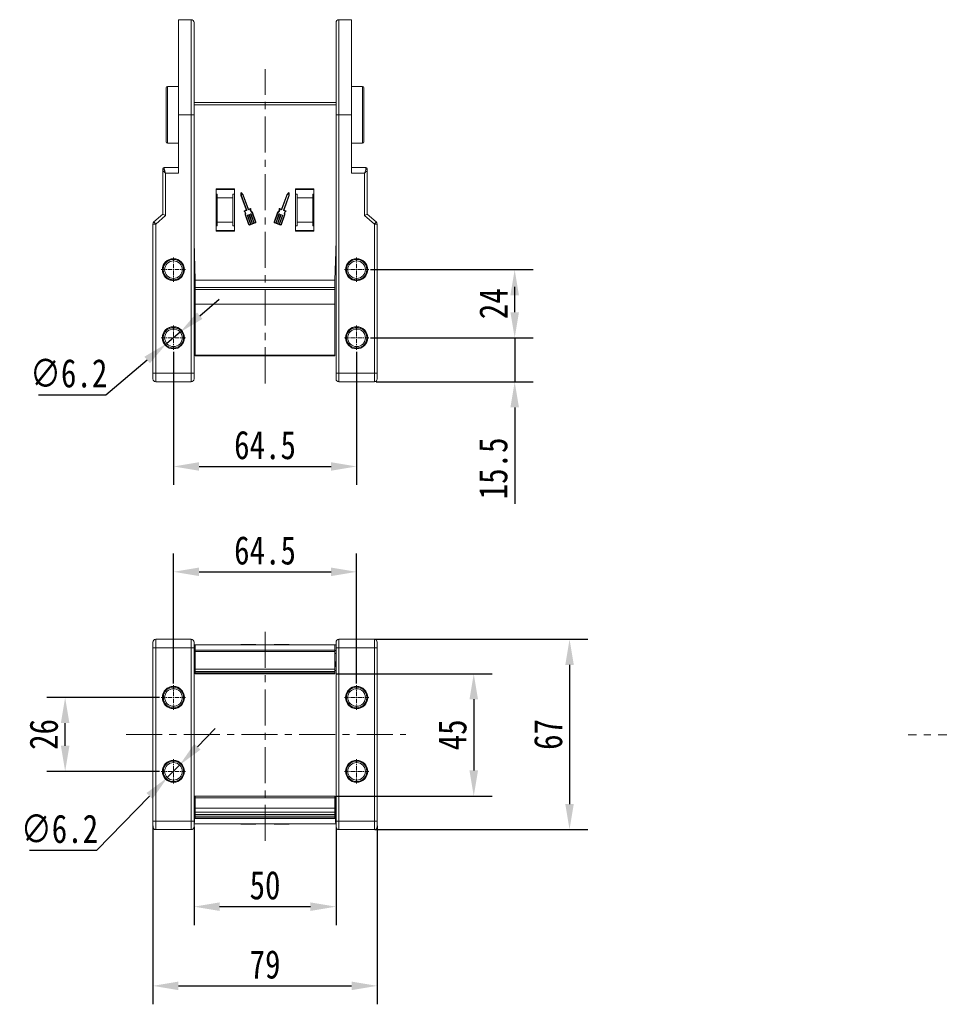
# Model space of a CAD drawing. Header units: millimetres. Extents: x 4016 to 5477, y 50 to 1083.
# Tile 3 of 42: x 4180 to 4503, y 260 to 606. Entities that reach past the tile are written whole.
import ezdxf

# ---------------------------------------------------------------- set-up
doc = ezdxf.new("R2010")
doc.units = ezdxf.units.MM
doc.linetypes.add('CENTER', pattern=[0.6, 0.375, -0.075, 0.075, -0.075])
doc.linetypes.add('CENTERX2', pattern=[20.32, 12.7, -2.54, 2.54, -2.54])
doc.styles.get("Standard").update_dxf_attribs({"font": '仿宋_GB2312.ttf', "width": 0.8})
doc.dimstyles.new('ISO-45.1', dxfattribs={"dimtxt": 10, "dimasz": 9, "dimexe": 6.5, "dimexo": 0.625, "dimgap": 2.5, "dimtad": 1, "dimtoh": 1, "dimdsep": 46, "dimtxsty": 'Standard', "dimcen": 2.5, "dimadec": 0, "dimazin": 0, "dimtfac": 1, "dimtmove": 0, "dimatfit": 3, "dimfxl": 0, "dimarcsym": 0})
doc.dimstyles.new('副本 ISO-45.1', dxfattribs={"dimtxt": 10, "dimasz": 9, "dimexe": 6.5, "dimexo": 0.625, "dimgap": 2.5, "dimtad": 1, "dimdsep": 46, "dimtxsty": 'Standard', "dimcen": 2.5, "dimadec": 0, "dimazin": 0, "dimtfac": 1, "dimtmove": 0, "dimatfit": 3, "dimfxl": 0, "dimarcsym": 0})

# ---------------------------------------------------------------- blocks, each defined once
blk = doc.blocks.new('*D1784')
at = {"color": 0, "lineweight": -2}
for p, q in [((4233.73, 372.53), (4233.73, 418.37)), ((4298.23, 372.53), (4298.23, 418.37)), ((4242.73, 411.87), (4289.23, 411.87))]:
    blk.add_line(p, q, dxfattribs=at)
at = {"color": 0, "lineweight": 9}
for points in [[(4242.73, 413.37), (4242.73, 410.37), (4233.73, 411.87)], [(4289.23, 413.37), (4289.23, 410.37), (4298.23, 411.87)]]:
    blk.add_solid(points, dxfattribs=at)
at = {"layer": 'Defpoints', "color": 0, "lineweight": 9}
for p in [(4298.23, 411.87), (4233.73, 371.91), (4298.23, 371.91)]:
    blk.add_point(p, dxfattribs=at)
at = {"color": 0, "lineweight": 9, "insert": (4265.98, 419.37), "char_height": 10, "attachment_point": 5}
blk.add_mtext('64.5', dxfattribs=at)
blk = doc.blocks.new('*D1785')
at = {"color": 0, "lineweight": -2}
for p, q in [((4233.73, 489.34), (4233.73, 442.46)), ((4298.23, 489.34), (4298.23, 442.46)), ((4242.73, 448.96), (4289.23, 448.96))]:
    blk.add_line(p, q, dxfattribs=at)
at = {"color": 0, "lineweight": 9}
for points in [[(4242.73, 450.46), (4242.73, 447.46), (4233.73, 448.96)], [(4289.23, 450.46), (4289.23, 447.46), (4298.23, 448.96)]]:
    blk.add_solid(points, dxfattribs=at)
at = {"layer": 'Defpoints', "color": 0, "lineweight": 9}
for p in [(4233.73, 489.97), (4298.23, 489.97), (4298.23, 448.96)]:
    blk.add_point(p, dxfattribs=at)
at = {"color": 0, "lineweight": 9, "insert": (4265.98, 456.46), "char_height": 10, "attachment_point": 5}
blk.add_mtext('64.5', dxfattribs=at)
blk = doc.blocks.new('*D1786')
at = {"color": 0, "lineweight": -2}
for p, q in [((4353.89, 503.26), (4353.89, 512.26)), ((4303.14, 494.26), (4360.39, 494.26)), ((4353.89, 494.26), (4353.89, 478.76)), ((4305.1, 478.76), (4360.39, 478.76)), ((4353.89, 469.76), (4353.89, 435.78))]:
    blk.add_line(p, q, dxfattribs=at)
at = {"color": 0, "lineweight": 9}
for points in [[(4352.39, 503.26), (4355.39, 503.26), (4353.89, 494.26)], [(4352.39, 469.76), (4355.39, 469.76), (4353.89, 478.76)]]:
    blk.add_solid(points, dxfattribs=at)
at = {"layer": 'Defpoints', "color": 0, "lineweight": 9}
for p in [(4302.52, 494.26), (4304.48, 478.76), (4353.89, 478.76)]:
    blk.add_point(p, dxfattribs=at)
at = {"color": 0, "lineweight": 9, "insert": (4346.39, 448.27), "char_height": 10, "attachment_point": 5, "rotation": 90}
blk.add_mtext('15.5', dxfattribs=at)
blk = doc.blocks.new('*D1787')
at = {"color": 0, "lineweight": -2}
for p, q in [((4303.14, 518.26), (4360.39, 518.26)), ((4353.89, 503.26), (4353.89, 509.26)), ((4303.14, 494.26), (4360.39, 494.26))]:
    blk.add_line(p, q, dxfattribs=at)
at = {"color": 0, "lineweight": 9}
for points in [[(4352.39, 509.26), (4355.39, 509.26), (4353.89, 518.26)], [(4352.39, 503.26), (4355.39, 503.26), (4353.89, 494.26)]]:
    blk.add_solid(points, dxfattribs=at)
at = {"layer": 'Defpoints', "color": 0, "lineweight": 9}
for p in [(4302.52, 518.26), (4353.89, 518.26), (4302.52, 494.26)]:
    blk.add_point(p, dxfattribs=at)
at = {"color": 0, "lineweight": 9, "insert": (4346.39, 506.26), "char_height": 10, "attachment_point": 5, "rotation": 90}
blk.add_mtext('24', dxfattribs=at)
blk = doc.blocks.new('*D1788')
at = {"color": 0, "lineweight": -2}
for p, q in [((4291.15, 376), (4345.98, 376)), ((4339.48, 367), (4339.48, 341.92)), ((4291.25, 332.92), (4345.98, 332.92))]:
    blk.add_line(p, q, dxfattribs=at)
at = {"color": 0, "lineweight": 9}
for points in [[(4337.98, 367), (4340.98, 367), (4339.48, 376)], [(4337.98, 341.92), (4340.98, 341.92), (4339.48, 332.92)]]:
    blk.add_solid(points, dxfattribs=at)
at = {"layer": 'Defpoints', "color": 0, "lineweight": 9}
for p in [(4290.53, 376), (4290.62, 332.92), (4339.48, 332.92)]:
    blk.add_point(p, dxfattribs=at)
at = {"color": 0, "lineweight": 9, "insert": (4331.98, 354.46), "char_height": 10, "attachment_point": 5, "rotation": 90}
blk.add_mtext('45', dxfattribs=at)
blk = doc.blocks.new('*D1789')
at = {"color": 0, "lineweight": -2}
for p, q in [((4304.67, 388.12), (4379.71, 388.12)), ((4373.21, 379.12), (4373.21, 330.12)), ((4304.67, 321.12), (4379.71, 321.12))]:
    blk.add_line(p, q, dxfattribs=at)
at = {"color": 0, "lineweight": 9}
for points in [[(4371.71, 379.12), (4374.71, 379.12), (4373.21, 388.12)], [(4371.71, 330.12), (4374.71, 330.12), (4373.21, 321.12)]]:
    blk.add_solid(points, dxfattribs=at)
at = {"layer": 'Defpoints', "color": 0, "lineweight": 9}
for p in [(4304.04, 388.12), (4304.04, 321.12), (4373.21, 321.12)]:
    blk.add_point(p, dxfattribs=at)
at = {"color": 0, "lineweight": 9, "insert": (4365.71, 354.62), "char_height": 10, "attachment_point": 5, "rotation": 90}
blk.add_mtext('67', dxfattribs=at)
blk = doc.blocks.new('*D1790')
at = {"color": 0, "lineweight": -2}
for p, q in [((4240.98, 322.09), (4240.98, 287.48)), ((4290.98, 321.83), (4290.98, 287.48)), ((4249.98, 293.98), (4281.98, 293.98))]:
    blk.add_line(p, q, dxfattribs=at)
at = {"color": 0, "lineweight": 9}
for points in [[(4249.98, 295.48), (4249.98, 292.48), (4240.98, 293.98)], [(4281.98, 295.48), (4281.98, 292.48), (4290.98, 293.98)]]:
    blk.add_solid(points, dxfattribs=at)
at = {"layer": 'Defpoints', "color": 0, "lineweight": 9}
for p in [(4240.98, 322.72), (4290.98, 322.46), (4290.98, 293.98)]:
    blk.add_point(p, dxfattribs=at)
at = {"color": 0, "lineweight": 9, "insert": (4265.98, 301.48), "char_height": 10, "attachment_point": 5}
blk.add_mtext('50', dxfattribs=at)
blk = doc.blocks.new('*D1791')
at = {"color": 0, "lineweight": -2}
for p, q in [((4226.48, 322.49), (4226.48, 259.6)), ((4305.48, 322.49), (4305.48, 259.6)), ((4235.48, 266.1), (4296.48, 266.1))]:
    blk.add_line(p, q, dxfattribs=at)
at = {"color": 0, "lineweight": 9}
for points in [[(4235.48, 267.6), (4235.48, 264.6), (4226.48, 266.1)], [(4296.48, 267.6), (4296.48, 264.6), (4305.48, 266.1)]]:
    blk.add_solid(points, dxfattribs=at)
at = {"layer": 'Defpoints', "color": 0, "lineweight": 9}
for p in [(4226.48, 323.12), (4305.48, 323.12), (4305.48, 266.1)]:
    blk.add_point(p, dxfattribs=at)
at = {"color": 0, "lineweight": 9, "insert": (4265.98, 273.6), "char_height": 10, "attachment_point": 5}
blk.add_mtext('79', dxfattribs=at)
blk = doc.blocks.new('*D1792')
at = {"color": 0, "lineweight": -2}
for p, q in [((4228.81, 367.62), (4189.09, 367.62)), ((4195.59, 350.62), (4195.59, 358.62)), ((4228.81, 341.62), (4189.09, 341.62))]:
    blk.add_line(p, q, dxfattribs=at)
at = {"color": 0, "lineweight": 9}
for points in [[(4194.09, 358.62), (4197.09, 358.62), (4195.59, 367.62)], [(4194.09, 350.62), (4197.09, 350.62), (4195.59, 341.62)]]:
    blk.add_solid(points, dxfattribs=at)
at = {"layer": 'Defpoints', "color": 0, "lineweight": 9}
for p in [(4195.59, 367.62), (4229.44, 367.62), (4229.44, 341.62)]:
    blk.add_point(p, dxfattribs=at)
at = {"color": 0, "lineweight": 9, "insert": (4188.09, 354.62), "char_height": 10, "attachment_point": 5, "rotation": 90}
blk.add_mtext('26', dxfattribs=at)
blk = doc.blocks.new('*D1808')
at = {"color": 0, "lineweight": -2}
for p, q in [((4242.98, 502.05), (4249.87, 507.85)), ((4236.1, 496.26), (4231.36, 492.26)), ((4209.94, 474.22), (4224.48, 486.46)), ((4186.24, 474.22), (4209.94, 474.22))]:
    blk.add_line(p, q, dxfattribs=at)
at = {"color": 0, "lineweight": 9}
for points in [[(4242.02, 503.2), (4243.95, 500.91), (4236.1, 496.26)], [(4223.51, 487.61), (4225.44, 485.32), (4231.36, 492.26)]]:
    blk.add_solid(points, dxfattribs=at)
at = {"layer": 'Defpoints', "color": 0, "lineweight": 9}
for p in [(4236.1, 496.26), (4231.36, 492.26)]:
    blk.add_point(p, dxfattribs=at)
at = {"color": 0, "lineweight": 9, "insert": (4196.84, 481.72), "char_height": 10, "attachment_point": 5}
blk.add_mtext('∅6.2', dxfattribs=at)
blk = doc.blocks.new('*D1809')
at = {"color": 0, "lineweight": -2}
for p, q in [((4242.17, 350.29), (4248.44, 356.74)), ((4235.89, 343.84), (4231.57, 339.4)), ((4206.7, 313.83), (4225.29, 332.94)), ((4183, 313.83), (4206.7, 313.83))]:
    blk.add_line(p, q, dxfattribs=at)
at = {"color": 0, "lineweight": 9}
for points in [[(4241.09, 351.34), (4243.24, 349.25), (4235.89, 343.84)], [(4224.22, 333.99), (4226.37, 331.9), (4231.57, 339.4)]]:
    blk.add_solid(points, dxfattribs=at)
at = {"layer": 'Defpoints', "color": 0, "lineweight": 9}
for p in [(4235.89, 343.84), (4231.57, 339.4)]:
    blk.add_point(p, dxfattribs=at)
at = {"color": 0, "lineweight": 9, "insert": (4193.6, 321.33), "char_height": 10, "attachment_point": 5}
blk.add_mtext('∅6.2', dxfattribs=at)

msp = doc.modelspace()

# ---------------------------------------------------------------- linework, layer by layer
at = {"color": 7, "linetype": 'Continuous', "lineweight": 15}
for p, q in [((4239.98, 606.259), (4235.48, 606.259)), ((4235.48, 606.259), (4235.48, 572.759)), ((4239.98, 606.259), (4239.98, 572.759)), ((4296.48, 606.259), (4291.98, 606.259)), ((4291.98, 572.759), (4291.98, 606.259)), ((4296.48, 572.759), (4296.48, 606.259)), ((4235.48, 582.759), (4231.68, 582.759)), ((4231.68, 582.759), (4231.68, 562.759)), ((4300.28, 582.759), (4296.48, 582.759)), ((4300.28, 562.759), (4300.28, 582.759)), ((4278.48, 577.049), (4240.98, 577.049)), ((4240.98, 576.249), (4278.48, 576.249)), ((4290.98, 577.049), (4253.48, 577.049)), ((4253.48, 576.249), (4290.98, 576.249)), ((4235.48, 552.196), (4235.48, 572.759)), ((4235.48, 572.759), (4239.98, 572.759)), ((4239.98, 572.759), (4239.98, 481.759)), ((4240.98, 572.759), (4239.98, 572.759)), ((4240.98, 572.759), (4240.98, 481.759)), ((4290.98, 572.759), (4291.98, 572.759)), ((4290.98, 481.759), (4290.98, 572.759)), ((4291.98, 572.759), (4296.48, 572.759)), ((4291.98, 481.759), (4291.98, 572.759)), ((4296.48, 572.759), (4296.48, 552.196)), ((4231.68, 562.759), (4235.48, 562.759)), ((4296.48, 562.759), (4300.28, 562.759)), ((4229.98, 553.58), (4229.98, 553.314)), ((4229.98, 553.314), (4229.98, 537.759)), ((4235.48, 554.196), (4230.48, 554.196)), ((4230.48, 553.687), (4230.48, 554.196)), ((4230.98, 537.299), (4230.98, 552.196)), ((4230.98, 552.196), (4235.48, 552.196)), ((4301.48, 554.196), (4296.48, 554.196)), ((4296.48, 552.196), (4300.98, 552.196)), ((4300.98, 552.196), (4300.98, 537.299)), ((4301.48, 553.687), (4301.48, 554.196)), ((4301.98, 537.759), (4301.98, 553.314)), ((4255.28, 546.759), (4248.78, 546.759)), ((4248.78, 546.759), (4248.78, 531.759)), ((4255.28, 546.509), (4248.78, 546.509)), ((4248.78, 544.873), (4249.18, 544.873)), ((4249.18, 544.873), (4249.18, 543.509)), ((4254.68, 544.873), (4255.28, 544.873)), ((4254.68, 543.509), (4254.68, 544.873)), ((4255.28, 531.759), (4255.28, 546.759)), ((4257.503, 545.277), (4257.454, 544.327)), ((4257.454, 544.327), (4259.29, 539.303)), ((4257.638, 544.355), (4257.674, 545.053)), ((4259.524, 539.194), (4257.638, 544.355)), ((4258.311, 544.64), (4257.661, 545.335)), ((4257.674, 545.053), (4258.152, 544.542)), ((4258.152, 544.542), (4260.038, 539.382)), ((4260.162, 539.573), (4258.311, 544.64)), ((4273.649, 544.64), (4271.797, 539.573)), ((4273.807, 544.542), (4271.922, 539.382)), ((4272.436, 539.194), (4274.321, 544.355)), ((4272.67, 539.303), (4274.505, 544.327)), ((4274.299, 545.335), (4273.649, 544.64)), ((4274.285, 545.053), (4273.807, 544.542)), ((4274.321, 544.355), (4274.285, 545.053)), ((4274.505, 544.327), (4274.456, 545.277)), ((4276.68, 546.759), (4276.68, 531.759)), ((4283.18, 546.759), (4276.68, 546.759)), ((4283.18, 546.509), (4276.68, 546.509)), ((4276.68, 544.873), (4277.28, 544.873)), ((4277.28, 544.873), (4277.28, 543.509)), ((4282.78, 544.873), (4283.18, 544.873)), ((4282.78, 543.509), (4282.78, 544.873)), ((4283.18, 531.759), (4283.18, 546.759)), ((4249.18, 543.509), (4254.68, 543.509)), ((4249.18, 543.509), (4249.18, 535.009)), ((4254.68, 535.009), (4254.68, 543.509)), ((4277.28, 543.509), (4282.78, 543.509)), ((4277.28, 543.509), (4277.28, 535.009)), ((4282.78, 535.009), (4282.78, 543.509)), ((4229.98, 537.759), (4226.829, 535.058)), ((4229.98, 537.759), (4230.98, 537.299)), ((4259.263, 539.244), (4258.643, 539.018)), ((4258.834, 538.893), (4259.497, 539.135)), ((4258.966, 537.531), (4260.207, 534.133)), ((4260.379, 534.196), (4259.157, 537.54)), ((4259.704, 537.372), (4260.838, 534.267)), ((4259.817, 537.462), (4259.731, 537.43)), ((4261.01, 534.329), (4259.875, 537.435)), ((4260.096, 539.354), (4260.758, 539.596)), ((4260.825, 539.815), (4260.162, 539.573)), ((4260.304, 537.591), (4261.438, 534.486)), ((4260.416, 537.681), (4260.331, 537.65)), ((4261.609, 534.549), (4260.475, 537.654)), ((4260.903, 537.81), (4262.038, 534.705)), ((4261.016, 537.9), (4260.93, 537.869)), ((4262.209, 534.768), (4261.074, 537.873)), ((4261.384, 538.354), (4262.606, 535.01)), ((4262.777, 535.072), (4261.536, 538.47)), ((4270.423, 538.47), (4269.182, 535.072)), ((4270.575, 538.354), (4269.354, 535.01)), ((4269.751, 534.768), (4270.885, 537.873)), ((4271.056, 537.81), (4269.922, 534.705)), ((4270.35, 534.549), (4271.485, 537.654)), ((4271.656, 537.591), (4270.522, 534.486)), ((4270.944, 537.9), (4271.029, 537.869)), ((4270.95, 534.329), (4272.084, 537.435)), ((4272.256, 537.372), (4271.121, 534.267)), ((4271.797, 539.573), (4271.135, 539.815)), ((4271.863, 539.354), (4271.201, 539.596)), ((4271.543, 537.681), (4271.629, 537.65)), ((4271.581, 534.196), (4272.802, 537.54)), ((4271.752, 534.133), (4272.993, 537.531)), ((4272.143, 537.462), (4272.228, 537.43)), ((4273.125, 538.893), (4272.463, 539.135)), ((4273.317, 539.018), (4272.697, 539.244)), ((4301.98, 537.759), (4300.98, 537.299)), ((4305.131, 535.058), (4301.98, 537.759)), ((4226.48, 534.299), (4226.48, 481.759)), ((4227.48, 534.299), (4226.48, 534.299)), ((4226.829, 535.058), (4227.48, 534.299)), ((4227.48, 534.299), (4230.98, 537.299)), ((4227.48, 481.759), (4227.48, 534.299)), ((4254.68, 535.009), (4249.18, 535.009)), ((4249.18, 535.009), (4249.18, 533.645)), ((4254.68, 533.645), (4254.68, 535.009)), ((4260.838, 534.267), (4260.496, 534.142)), ((4260.558, 533.97), (4262.614, 534.722)), ((4261.438, 534.486), (4261.01, 534.329)), ((4262.038, 534.705), (4261.609, 534.549)), ((4262.552, 534.893), (4262.209, 534.768)), ((4269.345, 534.722), (4271.401, 533.97)), ((4269.408, 534.893), (4269.751, 534.768)), ((4269.922, 534.705), (4270.35, 534.549)), ((4270.522, 534.486), (4270.95, 534.329)), ((4271.121, 534.267), (4271.464, 534.142)), ((4282.78, 535.009), (4277.28, 535.009)), ((4277.28, 535.009), (4277.28, 533.645)), ((4282.78, 533.645), (4282.78, 535.009)), ((4300.98, 537.299), (4304.48, 534.299)), ((4304.48, 534.299), (4305.131, 535.058)), ((4304.48, 534.299), (4304.48, 481.759)), ((4304.48, 534.299), (4305.48, 534.299)), ((4305.48, 481.759), (4305.48, 534.299)), ((4249.18, 533.645), (4248.78, 533.645)), ((4248.78, 532.009), (4255.28, 532.009)), ((4248.78, 531.759), (4255.28, 531.759)), ((4255.28, 533.645), (4254.68, 533.645)), ((4277.28, 533.645), (4276.68, 533.645)), ((4276.68, 532.009), (4283.18, 532.009)), ((4276.68, 531.759), (4283.18, 531.759)), ((4283.18, 533.645), (4282.78, 533.645)), ((4241.356, 514.61), (4240.98, 528.019)), ((4240.98, 527.196), (4241.003, 527.196)), ((4290.98, 528.019), (4290.603, 514.61)), ((4290.957, 527.196), (4290.98, 527.196)), ((4240.982, 526.697), (4240.98, 526.719)), ((4240.982, 526.697), (4240.999, 526.517)), ((4240.982, 526.697), (4241.017, 526.697)), ((4240.999, 526.517), (4241.032, 526.163)), ((4241.022, 526.517), (4240.999, 526.517)), ((4290.928, 526.163), (4290.961, 526.517)), ((4290.961, 526.517), (4290.938, 526.517)), ((4290.943, 526.697), (4290.978, 526.697)), ((4290.961, 526.517), (4290.978, 526.697)), ((4290.98, 526.719), (4290.978, 526.697)), ((4278.48, 514.61), (4241.356, 514.61)), ((4241.356, 514.61), (4241.43, 511.998)), ((4290.603, 514.61), (4253.48, 514.61)), ((4290.53, 511.998), (4290.603, 514.61)), ((4241.43, 511.998), (4278.48, 511.998)), ((4241.43, 511.251), (4241.43, 511.998)), ((4278.48, 511.251), (4241.43, 511.251)), ((4241.43, 511.251), (4241.43, 506.15)), ((4253.48, 511.998), (4290.53, 511.998)), ((4290.53, 511.251), (4253.48, 511.251)), ((4290.53, 511.998), (4290.53, 511.251)), ((4290.53, 506.15), (4290.53, 511.251)), ((4241.43, 506.15), (4278.48, 506.15)), ((4241.43, 506.15), (4241.43, 488.114)), ((4253.48, 506.15), (4290.53, 506.15)), ((4290.53, 488.114), (4290.53, 506.15)), ((4241.43, 488.114), (4278.48, 488.114)), ((4241.43, 488.114), (4241.43, 487.885)), ((4241.43, 487.885), (4278.48, 487.885)), ((4253.48, 488.114), (4290.53, 488.114)), ((4253.48, 487.885), (4290.53, 487.885)), ((4290.53, 487.885), (4290.53, 488.114)), ((4226.48, 481.759), (4227.48, 481.759)), ((4239.98, 481.759), (4227.48, 481.759)), ((4227.48, 481.759), (4227.48, 478.759)), ((4227.48, 478.759), (4239.98, 478.759)), ((4239.98, 481.759), (4239.98, 478.759)), ((4239.98, 481.759), (4240.98, 481.759)), ((4290.98, 481.759), (4291.98, 481.759)), ((4304.48, 481.759), (4291.98, 481.759)), ((4291.98, 478.759), (4291.98, 481.759)), ((4291.98, 478.759), (4304.48, 478.759)), ((4304.48, 478.759), (4304.48, 481.759)), ((4304.48, 481.759), (4305.48, 481.759)), ((4227.48, 385.118), (4226.48, 385.118)), ((4226.48, 385.118), (4226.48, 324.118)), ((4227.48, 388.118), (4227.48, 385.118)), ((4239.98, 388.118), (4227.48, 388.118)), ((4227.48, 324.118), (4227.48, 385.118)), ((4227.48, 385.118), (4239.98, 385.118)), ((4239.98, 388.118), (4239.98, 385.118)), ((4240.98, 385.118), (4239.98, 385.118)), ((4239.98, 385.118), (4239.98, 324.118)), ((4241.356, 386.118), (4240.98, 386.118)), ((4240.98, 385.118), (4240.98, 324.118)), ((4278.48, 386.118), (4241.356, 386.118)), ((4290.603, 386.118), (4253.48, 386.118)), ((4257.454, 386.118), (4257.454, 386.268)), ((4257.454, 386.268), (4258.583, 386.268)), ((4258.583, 386.268), (4258.583, 386.118)), ((4258.61, 386.268), (4258.583, 386.268)), ((4258.61, 386.118), (4258.61, 386.268)), ((4258.61, 386.268), (4258.966, 386.268)), ((4258.966, 386.118), (4258.966, 386.268)), ((4258.966, 386.268), (4260.207, 386.268)), ((4260.207, 386.268), (4260.207, 386.118)), ((4260.558, 386.268), (4260.207, 386.268)), ((4260.558, 386.118), (4260.558, 386.268)), ((4260.558, 386.268), (4262.614, 386.268)), ((4262.614, 386.268), (4262.614, 386.118)), ((4262.794, 386.268), (4262.614, 386.268)), ((4262.794, 386.118), (4262.794, 386.268)), ((4269.166, 386.268), (4269.166, 386.118)), ((4269.345, 386.268), (4269.166, 386.268)), ((4269.345, 386.118), (4269.345, 386.268)), ((4269.345, 386.268), (4271.401, 386.268)), ((4271.401, 386.268), (4271.401, 386.118)), ((4271.752, 386.268), (4271.401, 386.268)), ((4271.752, 386.118), (4271.752, 386.268)), ((4271.752, 386.268), (4272.993, 386.268)), ((4272.993, 386.118), (4272.993, 386.268)), ((4272.993, 386.268), (4273.349, 386.268)), ((4273.349, 386.268), (4273.349, 386.118)), ((4273.377, 386.268), (4273.349, 386.268)), ((4273.377, 386.118), (4273.377, 386.268)), ((4273.377, 386.268), (4274.505, 386.268)), ((4274.505, 386.118), (4274.505, 386.268)), ((4290.98, 386.118), (4290.603, 386.118)), ((4290.98, 385.118), (4291.98, 385.118)), ((4290.98, 324.118), (4290.98, 385.118)), ((4291.98, 385.118), (4291.98, 388.118)), ((4304.48, 388.118), (4291.98, 388.118)), ((4291.98, 385.118), (4304.48, 385.118)), ((4291.98, 324.118), (4291.98, 385.118)), ((4304.48, 385.118), (4304.48, 388.118)), ((4304.48, 385.118), (4305.48, 385.118)), ((4304.48, 385.118), (4304.48, 324.118)), ((4305.48, 324.118), (4305.48, 385.118)), ((4241.356, 384.118), (4240.98, 384.118)), ((4240.98, 383.118), (4241.384, 383.118)), ((4241.43, 384.327), (4278.48, 384.327)), ((4241.43, 383.815), (4241.43, 384.327)), ((4241.43, 383.815), (4278.48, 383.815)), ((4241.43, 383.815), (4241.43, 377.579)), ((4253.48, 384.327), (4290.53, 384.327)), ((4253.48, 383.815), (4290.53, 383.815)), ((4290.53, 384.327), (4290.53, 383.815)), ((4290.53, 377.579), (4290.53, 383.815)), ((4290.575, 383.118), (4290.98, 383.118)), ((4290.98, 384.118), (4290.603, 384.118)), ((4241.332, 378.618), (4240.98, 380.618)), ((4240.98, 380.118), (4241.068, 380.118)), ((4240.98, 379.118), (4241.244, 379.118)), ((4241.332, 378.618), (4240.98, 378.618)), ((4241.332, 378.618), (4241.43, 378.066)), ((4241.43, 378.618), (4241.332, 378.618)), ((4290.53, 378.066), (4290.627, 378.618)), ((4290.627, 378.618), (4290.53, 378.618)), ((4290.98, 380.618), (4290.627, 378.618)), ((4290.98, 378.618), (4290.627, 378.618)), ((4290.715, 379.118), (4290.98, 379.118)), ((4290.892, 380.118), (4290.98, 380.118)), ((4240.98, 377.118), (4241.43, 377.118)), ((4241.43, 377.579), (4278.48, 377.579)), ((4241.43, 377.579), (4241.43, 376.735)), ((4241.43, 376.735), (4278.48, 376.735)), ((4241.43, 376.735), (4241.43, 376.343)), ((4278.48, 376.343), (4241.43, 376.343)), ((4241.43, 376.343), (4241.43, 376)), ((4241.43, 376), (4278.48, 376)), ((4253.48, 377.579), (4290.53, 377.579)), ((4253.48, 376.735), (4290.53, 376.735)), ((4290.53, 376.343), (4253.48, 376.343)), ((4253.48, 376), (4290.53, 376)), ((4290.53, 376.735), (4290.53, 377.579)), ((4290.98, 377.118), (4290.53, 377.118)), ((4290.53, 376.343), (4290.53, 376.735)), ((4290.53, 376), (4290.53, 376.343)), ((4278.48, 332.918), (4241.336, 332.918)), ((4290.624, 332.918), (4253.48, 332.918)), ((4240.98, 332.118), (4241.124, 332.118)), ((4240.98, 330.618), (4241.021, 330.618)), ((4241.007, 330.118), (4240.98, 330.118)), ((4240.982, 325.595), (4240.999, 329.484)), ((4241.186, 329.392), (4241.167, 325.025)), ((4241.43, 329.392), (4241.186, 329.392)), ((4241.43, 332.776), (4241.43, 332.274)), ((4241.43, 332.274), (4278.48, 332.274)), ((4241.43, 332.274), (4241.43, 328.71)), ((4253.48, 332.274), (4290.53, 332.274)), ((4290.53, 332.274), (4290.53, 332.776)), ((4290.53, 328.71), (4290.53, 332.274)), ((4290.773, 329.392), (4290.53, 329.392)), ((4290.792, 325.025), (4290.773, 329.392)), ((4290.98, 332.118), (4290.836, 332.118)), ((4290.938, 330.618), (4290.98, 330.618)), ((4290.98, 330.118), (4290.953, 330.118)), ((4290.961, 329.484), (4290.978, 325.595)), ((4240.997, 329.118), (4240.98, 329.118)), ((4240.995, 328.706), (4240.98, 328.618)), ((4240.984, 326.118), (4240.98, 326.118)), ((4278.48, 328.71), (4241.43, 328.71)), ((4241.43, 328.71), (4241.43, 327.278)), ((4241.43, 327.278), (4241.43, 326.372)), ((4241.43, 327.278), (4278.48, 327.278)), ((4241.43, 326.372), (4278.48, 326.372)), ((4241.43, 325.808), (4241.43, 326.372)), ((4290.53, 328.71), (4253.48, 328.71)), ((4253.48, 327.278), (4290.53, 327.278)), ((4253.48, 326.372), (4290.53, 326.372)), ((4290.53, 327.278), (4290.53, 328.71)), ((4290.53, 326.372), (4290.53, 327.278)), ((4290.53, 326.372), (4290.53, 325.808)), ((4290.98, 329.118), (4290.962, 329.118)), ((4290.964, 328.706), (4290.98, 328.618)), ((4290.98, 326.118), (4290.975, 326.118)), ((4227.48, 324.118), (4226.48, 324.118)), ((4227.48, 324.118), (4227.48, 321.118)), ((4239.98, 324.118), (4227.48, 324.118)), ((4239.98, 324.118), (4239.98, 321.118)), ((4240.98, 324.118), (4239.98, 324.118)), ((4240.98, 323.118), (4278.48, 323.118)), ((4278.48, 325.025), (4241.167, 325.025)), ((4278.48, 325.808), (4241.43, 325.808)), ((4241.43, 325.808), (4241.43, 325.309)), ((4278.48, 325.309), (4241.43, 325.309)), ((4241.43, 325.309), (4241.43, 325.099)), ((4241.43, 325.099), (4278.48, 325.099)), ((4241.43, 325.099), (4241.43, 325.068)), ((4241.43, 325.068), (4278.48, 325.068)), ((4290.53, 325.808), (4253.48, 325.808)), ((4290.53, 325.309), (4253.48, 325.309)), ((4253.48, 325.099), (4290.53, 325.099)), ((4253.48, 325.068), (4290.53, 325.068)), ((4290.792, 325.025), (4253.48, 325.025)), ((4253.48, 323.118), (4290.98, 323.118)), ((4257.454, 323.118), (4257.454, 322.968)), ((4258.583, 322.968), (4257.454, 322.968)), ((4258.583, 323.118), (4258.583, 322.968)), ((4258.583, 322.968), (4258.61, 322.968)), ((4258.61, 322.968), (4258.61, 323.118)), ((4258.966, 322.968), (4258.61, 322.968)), ((4258.966, 323.118), (4258.966, 322.968)), ((4260.207, 322.968), (4258.966, 322.968)), ((4260.207, 323.118), (4260.207, 322.968)), ((4260.207, 322.968), (4260.558, 322.968)), ((4260.558, 322.968), (4260.558, 323.118)), ((4262.614, 322.968), (4260.558, 322.968)), ((4262.614, 323.118), (4262.614, 322.968)), ((4262.614, 322.968), (4262.794, 322.968)), ((4262.794, 322.968), (4262.794, 323.118)), ((4269.166, 323.118), (4269.166, 322.968)), ((4269.166, 322.968), (4269.345, 322.968)), ((4269.345, 322.968), (4269.345, 323.118)), ((4271.401, 322.968), (4269.345, 322.968)), ((4271.401, 323.118), (4271.401, 322.968)), ((4271.401, 322.968), (4271.752, 322.968)), ((4271.752, 322.968), (4271.752, 323.118)), ((4272.993, 322.968), (4271.752, 322.968)), ((4272.993, 323.118), (4272.993, 322.968)), ((4273.349, 322.968), (4272.993, 322.968)), ((4273.349, 323.118), (4273.349, 322.968)), ((4273.349, 322.968), (4273.377, 322.968)), ((4273.377, 322.968), (4273.377, 323.118)), ((4274.505, 322.968), (4273.377, 322.968)), ((4274.505, 323.118), (4274.505, 322.968)), ((4290.53, 325.309), (4290.53, 325.808)), ((4290.53, 325.099), (4290.53, 325.309)), ((4290.53, 325.068), (4290.53, 325.099)), ((4290.98, 324.118), (4291.98, 324.118)), ((4291.98, 321.118), (4291.98, 324.118)), ((4304.48, 324.118), (4291.98, 324.118)), ((4304.48, 321.118), (4304.48, 324.118)), ((4304.48, 324.118), (4305.48, 324.118)), ((4227.48, 321.118), (4239.98, 321.118)), ((4291.98, 321.118), (4304.48, 321.118))]:
    msp.add_line(p, q, dxfattribs=at)
at = {"color": 1, "linetype": 'CENTERX2', "lineweight": 13}
for p, q in [((4265.98, 478.223), (4265.98, 588.829)), ((4265.98, 317.11), (4265.98, 392.126)), ((4217.03, 354.618), (4315.512, 354.618)), ((5328.502, 354.419), (4492.45, 354.419))]:
    msp.add_line(p, q, dxfattribs=at)
at = {"color": 1, "linetype": 'CENTER', "lineweight": 9, "ltscale": 3.9624}
for p, q in [((4233.73, 513.969), (4233.73, 522.549)), ((4298.23, 513.969), (4298.23, 522.549)), ((4229.44, 518.259), (4238.02, 518.259)), ((4293.94, 518.259), (4302.52, 518.259)), ((4233.73, 489.969), (4233.73, 498.549)), ((4298.23, 489.969), (4298.23, 498.549)), ((4229.44, 494.259), (4238.02, 494.259)), ((4293.94, 494.259), (4302.52, 494.259)), ((4233.73, 363.328), (4233.73, 371.908)), ((4298.23, 363.328), (4298.23, 371.908)), ((4229.44, 367.618), (4238.02, 367.618)), ((4293.94, 367.618), (4302.52, 367.618)), ((4233.73, 337.328), (4233.73, 345.908)), ((4298.23, 337.328), (4298.23, 345.908)), ((4229.44, 341.618), (4238.02, 341.618)), ((4293.94, 341.618), (4302.52, 341.618))]:
    msp.add_line(p, q, dxfattribs=at)
at = {"color": 7, "linetype": 'Continuous', "lineweight": 15}
for centre, radius in [((4233.73, 518.259), 3.9), ((4233.73, 518.259), 3.1), ((4298.23, 518.259), 3.9), ((4298.23, 518.259), 3.1), ((4233.73, 494.259), 3.9), ((4233.73, 494.259), 3.1), ((4298.23, 494.259), 3.9), ((4298.23, 494.259), 3.1), ((4233.73, 367.618), 3.9), ((4298.23, 367.618), 3.9), ((4233.73, 367.618), 3.1), ((4298.23, 367.618), 3.1), ((4233.73, 341.618), 3.9), ((4233.73, 341.618), 3.1), ((4298.23, 341.618), 3.9), ((4298.23, 341.618), 3.1)]:
    msp.add_circle(centre, radius, dxfattribs=at)
for centre, radius, start, end in [((4239.98, 605.259), 1, 0, 90), ((4291.98, 605.259), 1, 90, 180), ((4231.68, 582.259), 0.5, 90, 180), ((4300.28, 582.259), 0.5, 0, 90), ((4231.68, 563.259), 0.5, 180, 270), ((4300.28, 563.259), 0.5, 270, 0), ((4230.48, 553.696), 0.5, 90, 180), ((4230.424, 553.24), 0.451, 82.91865, 170.4798), ((4301.48, 553.696), 0.5, 0, 90), ((4301.535, 553.24), 0.451, 9.5202, 97.08135), ((4257.594, 545.272), 0.0912, 43.09192, 177.049), ((4274.365, 545.272), 0.0912, 2.951, 136.90808), ((4258.674, 538.932), 0.0912, 110.07046, 225.58546), ((4257.662, 537.899), 1.355, 344.2528, 45.58546), ((4257.662, 537.899), 1.538, 346.51116, 40.30711), ((4259.247, 539.287), 0.0456, 290.07046, 20.07046), ((4259.481, 539.178), 0.0456, 290.07046, 20.07046), ((4259.747, 537.388), 0.0456, 110.07046, 200.07046), ((4259.832, 537.419), 0.0456, 20.07046, 110.07046), ((4260.081, 539.397), 0.0456, 200.07046, 290.07046), ((4260.346, 537.607), 0.0456, 110.07046, 200.07046), ((4260.432, 537.638), 0.0456, 20.07046, 110.07046), ((4262.296, 539.592), 1.538, 179.8338, 233.62975), ((4260.856, 539.729), 0.0912, 354.55545, 110.07046), ((4260.946, 537.826), 0.0456, 110.07046, 200.07046), ((4262.296, 539.592), 1.355, 174.55545, 235.88812), ((4261.032, 537.857), 0.0456, 20.07046, 110.07046), ((4269.663, 539.592), 1.355, 304.11188, 5.44455), ((4269.663, 539.592), 1.538, 306.37025, 0.1662), ((4270.928, 537.857), 0.0456, 69.92954, 159.92954), ((4271.103, 539.729), 0.0912, 69.92954, 185.44455), ((4271.014, 537.826), 0.0456, 339.92954, 69.92954), ((4271.527, 537.638), 0.0456, 69.92954, 159.92954), ((4271.613, 537.607), 0.0456, 339.92954, 69.92954), ((4271.879, 539.397), 0.0456, 249.92954, 339.92954), ((4272.127, 537.419), 0.0456, 69.92954, 159.92954), ((4272.213, 537.388), 0.0456, 339.92954, 69.92954), ((4272.479, 539.178), 0.0456, 159.92954, 249.92954), ((4272.713, 539.287), 0.0456, 159.92954, 249.92954), ((4274.298, 537.899), 1.538, 139.69289, 193.48884), ((4274.298, 537.899), 1.355, 134.41454, 195.7472), ((4273.285, 538.932), 0.0912, 314.41454, 69.92954), ((4227.48, 534.299), 1, 130.60129, 180), ((4260.464, 534.227), 0.274, 200.07046, 290.07046), ((4260.464, 534.227), 0.0912, 200.07046, 290.07046), ((4262.52, 534.979), 0.0912, 290.07046, 20.07046), ((4262.52, 534.979), 0.274, 290.07046, 20.07046), ((4269.439, 534.979), 0.274, 159.92954, 249.92954), ((4269.439, 534.979), 0.0912, 159.92954, 249.92954), ((4271.495, 534.227), 0.274, 249.92954, 339.92954), ((4271.495, 534.227), 0.0912, 249.92954, 339.92954), ((4304.48, 534.299), 1, 0, 49.39871), ((4227.48, 479.759), 1, 180, 270), ((4239.98, 479.759), 1, 270, 0), ((4291.98, 479.759), 1, 180, 270), ((4304.48, 479.759), 1, 270, 0), ((4227.48, 387.118), 1, 90, 180), ((4239.98, 387.118), 1, 0, 90), ((4291.98, 387.118), 1, 90, 180), ((4304.48, 387.118), 1, 0, 90), ((4227.48, 322.118), 1, 180, 270), ((4239.98, 322.118), 1, 270, 0), ((4291.98, 322.118), 1, 180, 270), ((4304.48, 322.118), 1, 270, 0)]:
    msp.add_arc(centre, radius, start, end, dxfattribs=at)
for centre, major_axis, ratio, start_param, end_param in [((4241.356, 383.318), (0, 2.8), 0.0280881, 5.08096, 6.2831853), ((4290.603, 383.318), (0, 2.8), 0.0280881, 0, 1.2022253), ((4241.356, 383.318), (0, 0.8), 0.0280881, 5.08096, 6.2831853), ((4241.451, 384.615), (0, 2.8), 0.0280881, 1.9393673, 2.8720752), ((4290.509, 384.615), (0, 2.8), 0.0280881, 3.4111101, 4.343818), ((4290.603, 383.318), (0, 0.8), 0.0280881, 0, 1.2022253), ((4241.336, 329.318), (0, 3.6), 0.0937783, 6.0016292, 7.8077197), ((4290.624, 329.318), (0, 3.6), 0.0937783, 4.7586509, 6.5647414), ((4241.336, 329.318), (0, 1.6), 0.0937783, 5.6078432, 7.8077197), ((4290.624, 329.318), (0, 1.6), 0.0937783, 4.7586509, 6.9585274), ((4240.935, 325.618), (0, 0.5), 0.0937783, 4.4104983, 4.666127), ((4240.98, 325.118), (0, 2), 0.0937783, 3.1415927, 4.666127), ((4290.98, 325.118), (0, 2), 0.0937783, 1.6170583, 3.1415927), ((4291.025, 325.618), (0, 0.5), 0.0937783, 1.6170583, 1.872687)]:
    msp.add_ellipse(centre, major_axis=major_axis, ratio=ratio, start_param=start_param, end_param=end_param, dxfattribs=at)
for points, knots in [([(4240.98, 605.259), (4240.98, 605.233), (4240.98, 605.181), (4240.98, 604.749), (4240.98, 604.044), (4240.98, 603.01), (4240.98, 601.666), (4240.98, 599.996), (4240.98, 598.031), (4240.98, 595.781), (4240.98, 593.288), (4240.98, 590.888), (4240.98, 588.685), (4240.98, 586.74), (4240.98, 584.438), (4240.98, 581.754), (4240.98, 578.74), (4240.98, 575.733), (4240.98, 573.75), (4240.98, 572.759)], [0, 0, 0, 0, 0.05824128, 0.11649297, 0.17823133, 0.23997996, 0.30429173, 0.36861382, 0.43429402, 0.49998476, 0.56566497, 0.63135571, 0.6742718, 0.71709477, 0.76002002, 0.82175838, 0.88350701, 0.94175091, 1, 1, 1, 1]), ([(4290.98, 572.759), (4290.98, 573.75), (4290.98, 575.733), (4290.98, 578.74), (4290.98, 581.754), (4290.98, 584.782), (4290.98, 587.735), (4290.98, 590.593), (4290.98, 593.288), (4290.98, 595.78), (4290.98, 598.03), (4290.98, 599.781), (4290.98, 601.118), (4290.98, 602.126), (4290.98, 603.128), (4290.98, 604.044), (4290.98, 604.749), (4290.98, 605.181), (4290.98, 605.233), (4290.98, 605.259)], [0, 0, 0, 0, 0.0582439, 0.1164929, 0.1782313, 0.23998, 0.3042917, 0.3686138, 0.434294, 0.4999848, 0.565665, 0.6313557, 0.6742718, 0.7170948, 0.76002, 0.8217584, 0.883507, 0.9417483, 1, 1, 1, 1]), ([(4231.18, 582.259), (4231.18, 582.228), (4231.18, 582.165), (4231.18, 581.727), (4231.18, 581.209), (4231.18, 580.556), (4231.18, 579.524), (4231.18, 578.005), (4231.18, 576.303), (4231.18, 574.532), (4231.18, 572.759), (4231.18, 570.986), (4231.18, 569.523), (4231.18, 568.382), (4231.18, 567.264), (4231.18, 565.994), (4231.18, 564.758), (4231.18, 563.882), (4231.18, 563.353), (4231.18, 563.29), (4231.18, 563.259)], [0, 0, 0, 0, 0.0582484, 0.1199858, 0.152188, 0.1843725, 0.2500413, 0.31571, 0.3800142, 0.4417516, 0.5, 0.5582484, 0.6199858, 0.652188, 0.6843725, 0.7500413, 0.81571, 0.8800142, 0.9417516, 1, 1, 1, 1]), ([(4300.78, 563.259), (4300.78, 563.29), (4300.78, 563.353), (4300.78, 563.791), (4300.78, 564.309), (4300.78, 564.962), (4300.78, 565.994), (4300.78, 567.513), (4300.78, 569.216), (4300.78, 570.986), (4300.78, 572.759), (4300.78, 574.532), (4300.78, 575.995), (4300.78, 577.137), (4300.78, 578.254), (4300.78, 579.524), (4300.78, 580.76), (4300.78, 581.636), (4300.78, 582.165), (4300.78, 582.228), (4300.78, 582.259)], [0, 0, 0, 0, 0.0582484, 0.1199858, 0.152188, 0.1843725, 0.2500413, 0.31571, 0.3800142, 0.4417516, 0.5, 0.5582484, 0.6199858, 0.652188, 0.6843725, 0.7500413, 0.81571, 0.8800142, 0.9417516, 1, 1, 1, 1]), ([(4230.98, 552.196), (4230.857, 552.302), (4230.612, 552.514), (4230.282, 552.824), (4230.032, 553.103), (4229.997, 553.246), (4229.98, 553.314)], [0, 0, 0, 0, 0.2515188, 0.5017844, 0.7656323, 1, 1, 1, 1]), ([(4230.48, 553.687), (4230.49, 553.592), (4230.511, 553.383), (4230.683, 552.884), (4230.863, 552.466), (4230.98, 552.196)], [0, 0, 0, 0, 0.2270634, 0.50158693, 1, 1, 1, 1]), ([(4300.98, 552.196), (4301.096, 552.466), (4301.277, 552.884), (4301.448, 553.383), (4301.47, 553.592), (4301.48, 553.687)], [0, 0, 0, 0, 0.49841293, 0.77292805, 1, 1, 1, 1]), ([(4301.98, 553.314), (4301.963, 553.246), (4301.927, 553.103), (4301.677, 552.823), (4301.347, 552.514), (4301.102, 552.302), (4300.98, 552.196)], [0, 0, 0, 0, 0.2343503, 0.4981953, 0.748869, 1, 1, 1, 1]), ([(4301.98, 553.314), (4301.98, 553.431), (4301.98, 553.557), (4301.98, 553.592), (4301.98, 553.594)], [0, 0, 0, 0, 0.93147, 1, 1, 1, 1]), ([(4233.73, 514.659), (4233.277, 514.707), (4232.578, 514.782), (4231.739, 515.23), (4231.167, 515.695), (4230.699, 516.268), (4230.265, 517.107), (4230.042, 518.259), (4230.265, 519.411), (4230.699, 520.25), (4231.167, 520.822), (4231.739, 521.288), (4232.578, 521.736), (4233.277, 521.811), (4233.73, 521.859)], [0, 0, 0, 0, 0.1197215, 0.184837, 0.25, 0.3151155, 0.3802785, 0.5, 0.6197215, 0.684837, 0.75, 0.8151155, 0.8802785, 1, 1, 1, 1]), ([(4233.73, 521.859), (4234.182, 521.811), (4234.881, 521.736), (4235.721, 521.288), (4236.293, 520.823), (4236.761, 520.25), (4237.195, 519.411), (4237.417, 518.259), (4237.195, 517.107), (4236.761, 516.268), (4236.293, 515.696), (4235.721, 515.23), (4234.881, 514.782), (4234.182, 514.707), (4233.73, 514.659)], [0, 0, 0, 0, 0.1197215, 0.184837, 0.25, 0.3151155, 0.3802785, 0.5, 0.6197215, 0.684837, 0.75, 0.8151155, 0.8802785, 1, 1, 1, 1]), ([(4298.23, 514.659), (4297.777, 514.707), (4297.078, 514.782), (4296.239, 515.23), (4295.667, 515.695), (4295.199, 516.268), (4294.765, 517.107), (4294.542, 518.259), (4294.765, 519.411), (4295.199, 520.25), (4295.667, 520.822), (4296.239, 521.288), (4297.078, 521.736), (4297.777, 521.811), (4298.23, 521.859)], [0, 0, 0, 0, 0.1197215, 0.184837, 0.25, 0.3151155, 0.3802785, 0.5, 0.6197215, 0.684837, 0.75, 0.8151155, 0.8802785, 1, 1, 1, 1]), ([(4298.23, 521.859), (4298.682, 521.811), (4299.381, 521.736), (4300.221, 521.288), (4300.793, 520.823), (4301.261, 520.25), (4301.695, 519.411), (4301.917, 518.259), (4301.695, 517.107), (4301.261, 516.268), (4300.793, 515.696), (4300.221, 515.23), (4299.381, 514.782), (4298.682, 514.707), (4298.23, 514.659)], [0, 0, 0, 0, 0.1197215, 0.184837, 0.25, 0.3151155, 0.3802785, 0.5, 0.6197215, 0.684837, 0.75, 0.8151155, 0.8802785, 1, 1, 1, 1]), ([(4233.73, 490.659), (4233.277, 490.707), (4232.578, 490.782), (4231.739, 491.23), (4231.167, 491.695), (4230.699, 492.268), (4230.265, 493.107), (4230.042, 494.259), (4230.265, 495.411), (4230.699, 496.25), (4231.167, 496.822), (4231.739, 497.288), (4232.578, 497.736), (4233.277, 497.811), (4233.73, 497.859)], [0, 0, 0, 0, 0.1197215, 0.184837, 0.25, 0.3151155, 0.3802785, 0.5, 0.6197215, 0.684837, 0.75, 0.8151155, 0.8802785, 1, 1, 1, 1]), ([(4233.73, 497.859), (4234.182, 497.811), (4234.881, 497.736), (4235.721, 497.288), (4236.293, 496.823), (4236.761, 496.25), (4237.195, 495.411), (4237.417, 494.259), (4237.195, 493.107), (4236.761, 492.268), (4236.293, 491.696), (4235.721, 491.23), (4234.881, 490.782), (4234.182, 490.707), (4233.73, 490.659)], [0, 0, 0, 0, 0.1197215, 0.184837, 0.25, 0.3151155, 0.3802785, 0.5, 0.6197215, 0.684837, 0.75, 0.8151155, 0.8802785, 1, 1, 1, 1]), ([(4298.23, 490.659), (4297.777, 490.707), (4297.078, 490.782), (4296.239, 491.23), (4295.667, 491.695), (4295.199, 492.268), (4294.765, 493.107), (4294.542, 494.259), (4294.765, 495.411), (4295.199, 496.25), (4295.667, 496.822), (4296.239, 497.288), (4297.078, 497.736), (4297.777, 497.811), (4298.23, 497.859)], [0, 0, 0, 0, 0.1197215, 0.184837, 0.25, 0.3151155, 0.3802785, 0.5, 0.6197215, 0.684837, 0.75, 0.8151155, 0.8802785, 1, 1, 1, 1]), ([(4298.23, 497.859), (4298.682, 497.811), (4299.381, 497.736), (4300.221, 497.288), (4300.793, 496.823), (4301.261, 496.25), (4301.695, 495.411), (4301.917, 494.259), (4301.695, 493.107), (4301.261, 492.268), (4300.793, 491.696), (4300.221, 491.23), (4299.381, 490.782), (4298.682, 490.707), (4298.23, 490.659)], [0, 0, 0, 0, 0.1197215, 0.184837, 0.25, 0.3151155, 0.3802785, 0.5, 0.6197215, 0.684837, 0.75, 0.8151155, 0.8802785, 1, 1, 1, 1]), ([(4226.48, 481.759), (4226.48, 481.508), (4226.48, 481.119), (4226.48, 480.653), (4226.48, 480.335), (4226.48, 480.076), (4226.48, 479.827), (4226.48, 479.786), (4226.48, 479.759)], [0, 0, 0, 0, 0.23944295, 0.36980709, 0.50000008, 0.63036414, 0.76055705, 1, 1, 1, 1]), ([(4240.98, 481.759), (4240.98, 481.508), (4240.98, 481.119), (4240.98, 480.653), (4240.98, 480.335), (4240.98, 480.077), (4240.98, 479.827), (4240.98, 479.786), (4240.98, 479.759)], [0, 0, 0, 0, 0.2394429, 0.3696359, 0.4999999, 0.6301929, 0.7605571, 1, 1, 1, 1]), ([(4290.98, 479.759), (4290.98, 479.786), (4290.98, 479.827), (4290.98, 480.076), (4290.98, 480.335), (4290.98, 480.653), (4290.98, 481.119), (4290.98, 481.508), (4290.98, 481.759)], [0, 0, 0, 0, 0.2394429, 0.3696359, 0.4999999, 0.6301929, 0.7605571, 1, 1, 1, 1]), ([(4305.48, 479.759), (4305.48, 479.786), (4305.48, 479.827), (4305.48, 480.077), (4305.48, 480.335), (4305.48, 480.653), (4305.48, 481.119), (4305.48, 481.508), (4305.48, 481.759)], [0, 0, 0, 0, 0.2394429, 0.3698071, 0.5000001, 0.6303641, 0.7605571, 1, 1, 1, 1]), ([(4226.48, 387.118), (4226.48, 387.091), (4226.48, 387.05), (4226.48, 386.801), (4226.48, 386.542), (4226.48, 386.224), (4226.48, 385.758), (4226.48, 385.369), (4226.48, 385.118)], [0, 0, 0, 0, 0.23944295, 0.36980709, 0.50000008, 0.63036414, 0.76055705, 1, 1, 1, 1]), ([(4240.98, 387.118), (4240.98, 387.091), (4240.98, 387.05), (4240.98, 386.801), (4240.98, 386.542), (4240.98, 386.224), (4240.98, 385.758), (4240.98, 385.369), (4240.98, 385.118)], [0, 0, 0, 0, 0.2394429, 0.3696359, 0.4999999, 0.6301929, 0.7605571, 1, 1, 1, 1]), ([(4290.98, 385.118), (4290.98, 385.369), (4290.98, 385.758), (4290.98, 386.224), (4290.98, 386.542), (4290.98, 386.801), (4290.98, 387.05), (4290.98, 387.091), (4290.98, 387.118)], [0, 0, 0, 0, 0.2394429, 0.3696359, 0.4999999, 0.6301929, 0.7605571, 1, 1, 1, 1]), ([(4305.48, 385.118), (4305.48, 385.369), (4305.48, 385.758), (4305.48, 386.224), (4305.48, 386.542), (4305.48, 386.801), (4305.48, 387.05), (4305.48, 387.091), (4305.48, 387.118)], [0, 0, 0, 0, 0.2394429, 0.3698071, 0.5000001, 0.6303641, 0.7605571, 1, 1, 1, 1]), ([(4230.13, 367.618), (4230.178, 368.071), (4230.253, 368.77), (4230.701, 369.609), (4231.166, 370.181), (4231.739, 370.649), (4232.578, 371.083), (4233.73, 371.305), (4234.881, 371.083), (4235.72, 370.649), (4236.293, 370.181), (4236.758, 369.609), (4237.207, 368.77), (4237.281, 368.071), (4237.33, 367.618)], [0, 0, 0, 0, 0.1197215, 0.184837, 0.25, 0.3151155, 0.3802785, 0.5, 0.6197215, 0.684837, 0.75, 0.8151155, 0.8802785, 1, 1, 1, 1]), ([(4294.63, 367.618), (4294.678, 368.071), (4294.753, 368.77), (4295.201, 369.609), (4295.666, 370.181), (4296.239, 370.649), (4297.078, 371.083), (4298.23, 371.305), (4299.381, 371.083), (4300.22, 370.649), (4300.793, 370.181), (4301.258, 369.609), (4301.707, 368.77), (4301.781, 368.071), (4301.83, 367.618)], [0, 0, 0, 0, 0.1197215, 0.184837, 0.25, 0.3151155, 0.3802785, 0.5, 0.6197215, 0.684837, 0.75, 0.8151155, 0.8802785, 1, 1, 1, 1]), ([(4237.33, 367.618), (4237.281, 367.165), (4237.207, 366.466), (4236.759, 365.627), (4236.293, 365.055), (4235.721, 364.587), (4234.882, 364.153), (4233.73, 363.931), (4232.578, 364.153), (4231.739, 364.587), (4231.166, 365.055), (4230.701, 365.627), (4230.253, 366.466), (4230.178, 367.165), (4230.13, 367.618)], [0, 0, 0, 0, 0.1197215, 0.184837, 0.25, 0.3151155, 0.3802785, 0.5, 0.6197215, 0.684837, 0.75, 0.8151155, 0.8802785, 1, 1, 1, 1]), ([(4301.83, 367.618), (4301.781, 367.165), (4301.707, 366.466), (4301.259, 365.627), (4300.793, 365.055), (4300.221, 364.587), (4299.382, 364.153), (4298.23, 363.931), (4297.078, 364.153), (4296.239, 364.587), (4295.666, 365.055), (4295.201, 365.627), (4294.753, 366.466), (4294.678, 367.165), (4294.63, 367.618)], [0, 0, 0, 0, 0.1197215, 0.184837, 0.25, 0.3151155, 0.3802785, 0.5, 0.6197215, 0.684837, 0.75, 0.8151155, 0.8802785, 1, 1, 1, 1]), ([(4230.13, 341.618), (4230.178, 342.071), (4230.253, 342.77), (4230.701, 343.609), (4231.166, 344.181), (4231.739, 344.649), (4232.578, 345.083), (4233.73, 345.305), (4234.881, 345.083), (4235.72, 344.649), (4236.293, 344.181), (4236.758, 343.609), (4237.207, 342.77), (4237.281, 342.071), (4237.33, 341.618)], [0, 0, 0, 0, 0.1197215, 0.184837, 0.25, 0.3151155, 0.3802785, 0.5, 0.6197215, 0.684837, 0.75, 0.8151155, 0.8802785, 1, 1, 1, 1]), ([(4294.63, 341.618), (4294.678, 342.071), (4294.753, 342.77), (4295.201, 343.609), (4295.666, 344.181), (4296.239, 344.649), (4297.078, 345.083), (4298.23, 345.305), (4299.381, 345.083), (4300.22, 344.649), (4300.793, 344.181), (4301.258, 343.609), (4301.707, 342.77), (4301.781, 342.071), (4301.83, 341.618)], [0, 0, 0, 0, 0.1197215, 0.184837, 0.25, 0.3151155, 0.3802785, 0.5, 0.6197215, 0.684837, 0.75, 0.8151155, 0.8802785, 1, 1, 1, 1]), ([(4237.33, 341.618), (4237.281, 341.165), (4237.207, 340.466), (4236.759, 339.627), (4236.293, 339.055), (4235.721, 338.587), (4234.882, 338.153), (4233.73, 337.931), (4232.578, 338.153), (4231.739, 338.587), (4231.166, 339.055), (4230.701, 339.627), (4230.253, 340.466), (4230.178, 341.165), (4230.13, 341.618)], [0, 0, 0, 0, 0.1197215, 0.184837, 0.25, 0.3151155, 0.3802785, 0.5, 0.6197215, 0.684837, 0.75, 0.8151155, 0.8802785, 1, 1, 1, 1]), ([(4301.83, 341.618), (4301.781, 341.165), (4301.707, 340.466), (4301.259, 339.627), (4300.793, 339.055), (4300.221, 338.587), (4299.382, 338.153), (4298.23, 337.931), (4297.078, 338.153), (4296.239, 338.587), (4295.666, 339.055), (4295.201, 339.627), (4294.753, 340.466), (4294.678, 341.165), (4294.63, 341.618)], [0, 0, 0, 0, 0.1197215, 0.184837, 0.25, 0.3151155, 0.3802785, 0.5, 0.6197215, 0.684837, 0.75, 0.8151155, 0.8802785, 1, 1, 1, 1]), ([(4226.48, 324.118), (4226.48, 323.866), (4226.48, 323.478), (4226.48, 323.012), (4226.48, 322.694), (4226.48, 322.435), (4226.48, 322.186), (4226.48, 322.145), (4226.48, 322.118)], [0, 0, 0, 0, 0.2394429, 0.3698071, 0.5000001, 0.6303641, 0.7605571, 1, 1, 1, 1]), ([(4240.98, 324.118), (4240.98, 323.866), (4240.98, 323.478), (4240.98, 323.012), (4240.98, 322.694), (4240.98, 322.435), (4240.98, 322.186), (4240.98, 322.145), (4240.98, 322.118)], [0, 0, 0, 0, 0.2394429, 0.3696359, 0.4999999, 0.6301929, 0.7605571, 1, 1, 1, 1]), ([(4290.98, 322.118), (4290.98, 322.145), (4290.98, 322.186), (4290.98, 322.435), (4290.98, 322.694), (4290.98, 323.012), (4290.98, 323.478), (4290.98, 323.866), (4290.98, 324.118)], [0, 0, 0, 0, 0.23944295, 0.36963586, 0.49999992, 0.63019291, 0.76055705, 1, 1, 1, 1]), ([(4305.48, 322.118), (4305.48, 322.145), (4305.48, 322.186), (4305.48, 322.435), (4305.48, 322.694), (4305.48, 323.012), (4305.48, 323.478), (4305.48, 323.866), (4305.48, 324.118)], [0, 0, 0, 0, 0.23944295, 0.36980709, 0.50000008, 0.63036414, 0.76055705, 1, 1, 1, 1])]:
    msp.add_open_spline(points, degree=3, knots=knots, dxfattribs=at)

# ---------------------------------------------------------------- dimensions: what is measured, and where the dimension line sits
at = {"color": 5, "lineweight": 9}
for base, p1, p2, picture, middle in [((4353.894, 518.259), (4302.52, 494.259), (4302.52, 518.259), '*D1787', (4346.394, 506.259)), ((4353.894, 478.759), (4302.52, 494.259), (4304.48, 478.759), '*D1786', (4346.394, 448.27)), ((4373.208, 321.118), (4304.045, 388.118), (4304.045, 321.118), '*D1789', (4365.708, 354.618)), ((4195.587, 367.618), (4229.44, 341.618), (4229.44, 367.618), '*D1792', (4188.087, 354.618))]:
    dim = msp.add_linear_dim(base=base, p1=p1, p2=p2, angle=90, dimstyle='副本 ISO-45.1', dxfattribs=at)
    dim.commit()
    dim.dimension.update_dxf_attribs({"geometry": picture, "text_midpoint": middle})
dim = msp.add_diameter_dim_2p(p1=(4236.101, 496.256), p2=(4231.359, 492.262), dimstyle='ISO-45.1', dxfattribs=at)
dim.commit()
dim.dimension.update_dxf_attribs({"geometry": '*D1808', "text_midpoint": (4196.844, 481.722)})
for base, p1, p2, picture, middle in [((4298.23, 448.958), (4233.73, 489.969), (4298.23, 489.969), '*D1785', (4265.98, 456.458)), ((4298.23, 411.865), (4233.73, 371.908), (4298.23, 371.908), '*D1784', (4265.98, 419.365)), ((4305.48, 266.101), (4226.48, 323.118), (4305.48, 323.118), '*D1791', (4265.98, 273.601)), ((4290.98, 293.981), (4240.98, 322.719), (4290.98, 322.458), '*D1790', (4265.98, 301.481))]:
    dim = msp.add_linear_dim(base=base, p1=p1, p2=p2, dimstyle='副本 ISO-45.1', dxfattribs=at)
    dim.commit()
    dim.dimension.update_dxf_attribs({"geometry": picture, "text_midpoint": middle})
dim = msp.add_linear_dim(base=(4339.48, 332.918), p1=(4290.53, 376), p2=(4290.624, 332.918), angle=90, text='45', dimstyle='副本 ISO-45.1', dxfattribs=at)
dim.commit()
dim.dimension.update_dxf_attribs({"geometry": '*D1788', "text_midpoint": (4331.98, 354.459)})
dim = msp.add_diameter_dim_2p(p1=(4235.891, 343.84), p2=(4231.568, 339.396), dimstyle='ISO-45.1', dxfattribs=at)
dim.commit()
dim.dimension.update_dxf_attribs({"geometry": '*D1809', "text_midpoint": (4193.603, 313.83), "dimtype": 163})

doc.saveas('drawing.dxf')
